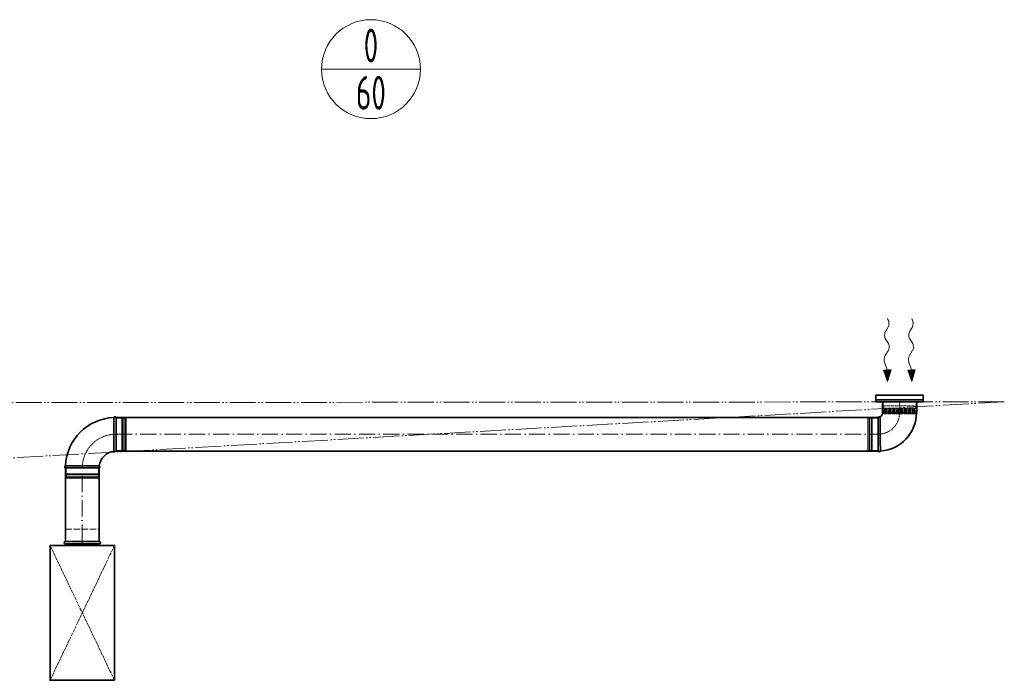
# Model space of a CAD drawing. Header units: millimetres. Extents: x -118717 to 8962, y 22910 to 145283.
# Tile 41 of 193: x -80848 to -77197, y 78254 to 80703. Entities that reach past the tile are written whole.
import ezdxf
from ezdxf.enums import TextEntityAlignment as Align

# ---------------------------------------------------------------- set-up
doc = ezdxf.new("R2010")
doc.units = ezdxf.units.MM
for name, pattern in [('ACAD_ISO02W100', [15, 12, -3]), ('ACAD_ISO05W100', [33, 24, -3, 0, -3, 0, -3]), ('ACAD_ISO10W100', [18, 12, -3, 0, -3])]:
    doc.linetypes.add(name, pattern=pattern)
for name, color, linetype, lineweight in [('VZT_05 ETA (ODVOD) - OBRYS', 6, 'Continuous', 35), ('VZT_06 ETA (ODVOD) - OSA', 6, 'ACAD_ISO10W100', 5), ('VZT_30 DISTRIBUČNÍ PRVKY - OBRYS', 1, 'Continuous', 35), ('VZT_33 DISTRIBUČNÍ PRVKY - SKRYTÉ', 8, 'ACAD_ISO02W100', 5), ('VZT_35 TLUMIČE HLUKU - OBRYS', 1, 'Continuous', 35), ('VZT_36 TLUMIČE HLUKU - OSA', 1, 'ACAD_ISO10W100', 5), ('VZT_37 TLUMIČE HLUKU - DETAIL', 8, 'ACAD_ISO02W100', 5), ('VZT_52 POPIS - DISTRIBUCE', 7, 'Continuous', 5), ('VZT_POŽADAVKY NA STAVBU - PODHLEDY', 4, 'ACAD_ISO05W100', 5)]:
    doc.layers.add(name, color=color, linetype=linetype, lineweight=lineweight)
doc.layers.add('VZT_07 ETA (ODVOD) - NETISK', color=8, linetype='ACAD_ISO02W100', lineweight=5, plot=False)
doc.layers.add('VZT_39 TLUMIČE HLUKU - NETISK', color=8, linetype='ACAD_ISO02W100', lineweight=5, plot=False)
doc.styles.add('JS', font='isocp.shx', dxfattribs={"width": 0.6, "height": 125})

msp = doc.modelspace()

# ---------------------------------------------------------------- linework, layer by layer
at = {"lineweight": 13}
for p, q in [((-77628.1, 79591.8), (-77630, 79594.8)), ((-77538.1, 79591.8), (-77540, 79594.8))]:
    msp.add_line(p, q, dxfattribs=at)
at = {"color": 0, "lineweight": 13}
for p, q in [((-77636.4, 79548.6), (-77628.2, 79561.6)), ((-77546.4, 79548.6), (-77538.2, 79561.6)), ((-77628, 79505.7), (-77636, 79517.7)), ((-77538, 79505.7), (-77546, 79517.7)), ((-77638, 79458.3), (-77627.6, 79474.8)), ((-77548, 79458.3), (-77537.6, 79474.8)), ((-77630.6, 79404.2), (-77640.3, 79432.8)), ((-77540.6, 79404.2), (-77550.3, 79432.8)), ((-77644.5, 79404), (-77630.6, 79404.2)), ((-77644.5, 79404), (-77630, 79361.2)), ((-77616.6, 79404.4), (-77630.6, 79404.2)), ((-77630, 79361.2), (-77616.6, 79404.4)), ((-77554.5, 79404), (-77540.6, 79404.2)), ((-77554.5, 79404), (-77540, 79361.2)), ((-77526.6, 79404.4), (-77540.6, 79404.2)), ((-77540, 79361.2), (-77526.6, 79404.4))]:
    msp.add_line(p, q, dxfattribs=at)
at = {"color": 8, "lineweight": 5}
msp.add_lwpolyline([(-77646, 79286.2), (-77524, 79286.2)], dxfattribs=at)
at = {"color": 0, "lineweight": 13}
for centre, start_param, end_param in [((-77637.8, 79577), 0.766537, 2.320574), ((-77547.8, 79577), 0.766537, 2.320574), ((-77626.9, 79533.3), 3.908129, 5.516649), ((-77536.9, 79533.3), 3.908129, 5.516649), ((-77637.1, 79490.1), 0.766537, 2.375056), ((-77547.1, 79490.1), 0.766537, 2.375056), ((-77628.5, 79442.9), 3.908129, 5.191299), ((-77538.5, 79442.9), 3.908129, 5.191299)]:
    msp.add_ellipse(centre, major_axis=(0.3, -21.5), ratio=0.625, start_param=start_param, end_param=end_param, dxfattribs=at)
for points in [[(-77644.5, 79404), (-77616.6, 79404.4), (-77630, 79361.2)], [(-77554.5, 79404), (-77526.6, 79404.4), (-77540, 79361.2)]]:
    msp.add_solid(points, dxfattribs=at)
at = {"layer": 'VZT_05 ETA (ODVOD) - OBRYS'}
for p, q in [((-77521.5, 79286.2), (-77648.5, 79286.2)), ((-77648.5, 79246.2), (-77648.5, 79286.2)), ((-77521.5, 79246.2), (-77521.5, 79286.2)), ((-80490.4, 79103.7), (-80490.4, 79228.7)), ((-77664, 79228.7), (-77664, 79103.7)), ((-77522.5, 79245.2), (-77647.5, 79245.2)), ((-80677.9, 79041.2), (-80552.9, 79041.2))]:
    msp.add_line(p, q, dxfattribs=at)
for points in [[(-77664, 79228.7), (-80490.4, 79228.7)], [(-77664, 79103.7), (-80490.4, 79103.7)], [(-80677.9, 79041.2), (-80677.9, 78771.5)], [(-80552.9, 79041.2), (-80552.9, 78771.5)]]:
    msp.add_lwpolyline(points, dxfattribs=at)
for centre, radius, start, end in [((-80490.4, 79041.2), 187.5, 92.3607, 177.6393), ((-80494.3, 79227), 4.17, 23.4678, 158.8928), ((-77660.2, 79227), 4.17, 47.2771, 156.5322), ((-77664, 79245.2), 16.5, 293.8093, 0), ((-77664, 79245.2), 141.5, 273.1369, 0), ((-77647.5, 79246.2), 1, 180, 270), ((-77522.5, 79246.2), 1, 270, 0), ((-80490.4, 79041.2), 62.5, 96.8302, 173.1698), ((-80494.3, 79105.4), 4.17, 210.2981, 336.5322), ((-77660.2, 79105.4), 4.17, 203.4678, 339.6691), ((-80676.3, 79045), 4.17, 111.1072, 246.5322), ((-80554.6, 79045), 4.17, 293.4678, 59.7019)]:
    msp.add_arc(centre, radius, start, end, dxfattribs=at)
for points, knots in [([(-80497.9, 79103.2), (-80497.9, 79103.2), (-80497.9, 79104.8), (-80497.9, 79110.9), (-80497.9, 79115.4), (-80498, 79126.8), (-80498, 79133.6), (-80498.1, 79148.6), (-80498.1, 79156.7), (-80498.1, 79173.1), (-80498.1, 79181.2), (-80498.1, 79196.4), (-80498.1, 79203.3), (-80498.1, 79215.1), (-80498.1, 79219.8), (-80498.1, 79226.4), (-80498.1, 79228.3), (-80498.1, 79228.5), (-80498.1, 79228.5), (-80498.1, 79228.5)], [0, 0, 0, 0, 24.235852, 24.235852, 48.531845, 48.531845, 73.024415, 73.024415, 97.570898, 97.570898, 122.078339, 122.078339, 146.53579, 146.53579, 170.957495, 170.957495, 195.359468, 195.359468, 197.168246, 197.168246, 197.168246, 197.168246]), ([(-77657.3, 79230.1), (-77657.3, 79230.1), (-77657.3, 79229.7), (-77657.1, 79227.6), (-77657, 79225.4), (-77656.8, 79219.2), (-77656.7, 79215.2), (-77656.5, 79204.4), (-77656.5, 79197.2), (-77656.4, 79181.5), (-77656.3, 79173.2), (-77656.3, 79156.6), (-77656.3, 79148.5), (-77656.3, 79133.5), (-77656.3, 79126.8), (-77656.2, 79115.5), (-77656.2, 79111.1), (-77656.2, 79105.4), (-77656.2, 79103.9), (-77656.2, 79103.9)], [197.702813, 197.702813, 197.702813, 197.702813, 209.733369, 209.733369, 228.63381, 228.63381, 247.962689, 247.962689, 273.396832, 273.396832, 298.447199, 298.447199, 323.101867, 323.101867, 347.591906, 347.591906, 372.010558, 372.010558, 395.3015, 395.3015, 395.3015, 395.3015]), ([(-80552.5, 79048.6), (-80552.5, 79048.6), (-80552.5, 79048.6), (-80552.8, 79048.6), (-80553.2, 79048.6), (-80554.2, 79048.6), (-80555, 79048.6), (-80558.2, 79048.7), (-80561.3, 79048.7), (-80570.2, 79048.7), (-80576.4, 79048.8), (-80590.5, 79048.8), (-80598.3, 79048.8), (-80614.6, 79048.8), (-80622.8, 79048.9), (-80638.6, 79048.9), (-80646.1, 79048.9), (-80659.3, 79048.9), (-80664.9, 79048.9), (-80671.9, 79048.9), (-80674, 79048.9), (-80677, 79048.9), (-80677.8, 79048.9), (-80677.8, 79048.9)], [197.067977, 197.067977, 197.067977, 197.067977, 201.792196, 201.792196, 209.190204, 209.190204, 218.040239, 218.040239, 237.760854, 237.760854, 262.206108, 262.206108, 286.831239, 286.831239, 311.323072, 311.323072, 335.946087, 335.946087, 360.704397, 360.704397, 377.088273, 377.088273, 394.105327, 394.105327, 394.105327, 394.105327])]:
    msp.add_open_spline(points, degree=3, knots=knots, dxfattribs=at)
at = {"layer": 'VZT_06 ETA (ODVOD) - OSA', "ltscale": 0.3}
for points in [[(-77585, 79286.2), (-77585, 79245.2, -0.414214), (-77664, 79166.2), (-77664, 79166.2)], [(-80490.4, 79166.2), (-80490.4, 79166.2, 0.414214), (-80615.4, 79041.2), (-80615.4, 79041.2)]]:
    msp.add_lwpolyline(points, format="xyb", dxfattribs=at)
at = {"layer": 'VZT_06 ETA (ODVOD) - OSA', "ltscale": 5}
for points in [[(-80490.4, 79166.2), (-77664, 79166.2)], [(-80615.4, 78771.5), (-80615.4, 79041.2)]]:
    msp.add_lwpolyline(points, dxfattribs=at)
at = {"layer": 'VZT_07 ETA (ODVOD) - NETISK', "ltscale": 0.4}
for p, q in [((-80464.9, 79105.2), (-80464.9, 79227.2)), ((-80464.9, 79227.2), (-80464.4, 79227.2)), ((-80464.4, 79105.2), (-80464.4, 79227.2)), ((-80457.4, 79105.2), (-80457.4, 79227.2)), ((-80457.4, 79227.2), (-80456.9, 79227.2)), ((-80456.9, 79105.2), (-80456.9, 79227.2)), ((-77697.5, 79227.2), (-77697.5, 79105.2)), ((-77697, 79227.2), (-77697.5, 79227.2)), ((-77697, 79227.2), (-77697, 79105.2)), ((-77690, 79227.2), (-77690, 79105.2)), ((-77689.5, 79227.2), (-77690, 79227.2)), ((-77689.5, 79227.2), (-77689.5, 79105.2)), ((-80490.4, 79226.2), (-80468.4, 79226.2)), ((-80468.4, 79106.2), (-80468.4, 79226.2)), ((-80468.4, 79225.2), (-80464.9, 79225.2)), ((-80464.4, 79225.2), (-80457.4, 79225.2)), ((-80456.9, 79225.2), (-80456.4, 79225.2)), ((-80456.4, 79106.2), (-80456.4, 79226.2)), ((-80456.4, 79226.2), (-80452.4, 79226.2)), ((-80452.4, 79106.2), (-80452.4, 79226.2)), ((-77702, 79226.2), (-77702, 79106.2)), ((-77698, 79226.2), (-77702, 79226.2)), ((-77698, 79226.2), (-77698, 79106.2)), ((-77697.5, 79225.2), (-77698, 79225.2)), ((-77690, 79225.2), (-77697, 79225.2)), ((-77686, 79225.2), (-77689.5, 79225.2)), ((-77686, 79226.2), (-77686, 79106.2)), ((-77664, 79226.2), (-77686, 79226.2)), ((-80490.4, 79106.2), (-80468.4, 79106.2)), ((-80468.4, 79107.2), (-80464.9, 79107.2)), ((-80464.9, 79105.2), (-80464.4, 79105.2)), ((-80464.4, 79107.2), (-80457.4, 79107.2)), ((-80457.4, 79105.2), (-80456.9, 79105.2)), ((-80456.9, 79107.2), (-80456.4, 79107.2)), ((-80456.4, 79106.2), (-80452.4, 79106.2)), ((-77698, 79106.2), (-77702, 79106.2)), ((-77697.5, 79107.2), (-77698, 79107.2)), ((-77697, 79105.2), (-77697.5, 79105.2)), ((-77690, 79107.2), (-77697, 79107.2)), ((-77689.5, 79105.2), (-77690, 79105.2)), ((-77686, 79107.2), (-77689.5, 79107.2)), ((-77664, 79106.2), (-77686, 79106.2)), ((-80676.4, 79015.7), (-80554.4, 79015.7)), ((-80676.4, 79015.7), (-80676.4, 79015.2)), ((-80676.4, 79015.2), (-80554.4, 79015.2)), ((-80676.4, 79008.2), (-80554.4, 79008.2)), ((-80676.4, 79008.2), (-80676.4, 79007.7)), ((-80675.4, 79041.2), (-80675.4, 79019.2)), ((-80675.4, 79019.2), (-80555.4, 79019.2)), ((-80674.4, 79019.2), (-80674.4, 79015.7)), ((-80674.4, 79015.2), (-80674.4, 79008.2)), ((-80556.4, 79019.2), (-80556.4, 79015.7)), ((-80556.4, 79015.2), (-80556.4, 79008.2)), ((-80555.4, 79041.2), (-80555.4, 79019.2)), ((-80554.4, 79015.7), (-80554.4, 79015.2)), ((-80554.4, 79008.2), (-80554.4, 79007.7)), ((-80676.4, 79007.7), (-80554.4, 79007.7)), ((-80675.4, 79007.2), (-80555.4, 79007.2)), ((-80675.4, 79007.2), (-80675.4, 79003.2)), ((-80675.4, 79003.2), (-80555.4, 79003.2)), ((-80674.4, 79007.7), (-80674.4, 79007.2)), ((-80556.4, 79007.7), (-80556.4, 79007.2)), ((-80555.4, 79007.2), (-80555.4, 79003.2))]:
    msp.add_line(p, q, dxfattribs=at)
at = {"layer": 'VZT_30 DISTRIBUČNÍ PRVKY - OBRYS'}
msp.add_lwpolyline([(-77672.5, 79311.2), (-77497.5, 79311.2), (-77497.5, 79286.2), (-77672.5, 79286.2)], close=True, dxfattribs=at)
msp.add_lwpolyline([(-77497.5, 79294.1), (-77672.5, 79294.1)], dxfattribs=at)
at = {"layer": 'VZT_33 DISTRIBUČNÍ PRVKY - SKRYTÉ'}
for points in [[(-77646, 79286.2), (-77646, 79271.2), (-77524, 79271.2), (-77524, 79286.2)], [(-77645, 79263.3), (-77585, 79263.3)], [(-77643, 79260.7), (-77585, 79260.7)], [(-77641.2, 79245.1), (-77642.6, 79241.2), (-77585, 79241.2)], [(-77642.2, 79245.3), (-77585, 79245.3)], [(-77641.4, 79257), (-77585, 79257)], [(-77525, 79263.3), (-77585, 79263.3)], [(-77526.9, 79260.7), (-77585, 79260.7)], [(-77528.6, 79257), (-77585, 79257)], [(-77527.8, 79245.3), (-77585, 79245.3)], [(-77528.8, 79245.1), (-77527.3, 79241.2), (-77585, 79241.2)]]:
    msp.add_lwpolyline(points, dxfattribs=at)
for points in [[(-77645, 79271.2), (-77645, 79263.3, 0.291473), (-77643.5, 79260.9, 0.291473)], [(-77525, 79271.2), (-77525, 79263.3, -0.291473), (-77526.5, 79260.9, -0.291473)], [(-77649.6, 79251.3), (-77643.7, 79252.7, -0.058981), (-77643, 79252.8), (-77585, 79252.8)], [(-77649.6, 79251.3), (-77643.9, 79249.9, 0.060863), (-77643.2, 79249.8), (-77585, 79249.8)], [(-77520.4, 79251.3), (-77526.3, 79252.7, 0.058981), (-77526.9, 79252.8), (-77585, 79252.8)], [(-77520.4, 79251.3), (-77526.1, 79249.9, -0.060863), (-77526.7, 79249.8), (-77585, 79249.8)]]:
    msp.add_lwpolyline(points, format="xyb", dxfattribs=at)
for centre, radius, start, end in [((-77633.1, 79250.6), 10.5, 142.1622, 210.2824), ((-77645.2, 79257.5), 3.88, 353.3265, 62.5007), ((-77524.7, 79257.5), 3.88, 117.4993, 186.6735), ((-77536.8, 79250.6), 10.5, 329.7176, 37.8378)]:
    msp.add_arc(centre, radius, start, end, dxfattribs=at)
at = {"layer": 'VZT_35 TLUMIČE HLUKU - OBRYS'}
msp.add_line((-80677.9, 78769), (-80552.9, 78769), dxfattribs=at)
msp.add_lwpolyline([(-80495.9, 78254), (-80495.9, 78754), (-80734.9, 78754), (-80734.9, 78254)], close=True, dxfattribs=at)
for points in [[(-80677.9, 78760), (-80552.9, 78760)], [(-80677.9, 78760), (-80677.9, 78754)], [(-80552.9, 78760), (-80552.9, 78754)]]:
    msp.add_lwpolyline(points, dxfattribs=at)
for centre, start, end in [((-80677.9, 78764.5), 90, 270), ((-80552.9, 78764.5), 270, 90)]:
    msp.add_arc(centre, 4.5, start, end, dxfattribs=at)
at = {"layer": 'VZT_36 TLUMIČE HLUKU - OSA', "ltscale": 5}
msp.add_lwpolyline([(-80615.4, 78769), (-80615.4, 78754)], dxfattribs=at)
at = {"layer": 'VZT_37 TLUMIČE HLUKU - DETAIL', "lineweight": 5}
for points in [[(-80495.9, 78254), (-80734.9, 78754)], [(-80495.9, 78754), (-80734.9, 78254)]]:
    msp.add_lwpolyline(points, dxfattribs=at)
at = {"layer": 'VZT_39 TLUMIČE HLUKU - NETISK', "ltscale": 2}
msp.add_lwpolyline([(-80677.9, 78769), (-80677.9, 78814), (-80552.9, 78814), (-80552.9, 78769)], dxfattribs=at)
at = {"layer": 'VZT_52 POPIS - DISTRIBUCE'}
msp.add_line((-79728.5, 80519.3), (-79361.7, 80519.3), dxfattribs=at)
msp.add_circle((-79545.1, 80519.3), 183.4, dxfattribs=at)
at = {"layer": 'VZT_POŽADAVKY NA STAVBU - PODHLEDY', "ltscale": 4}
for q in [(-81458.8, 79282.9), (-81458.7, 79045.7)]:
    msp.add_line((-77196.6, 79286.2), q, dxfattribs=at)

# ---------------------------------------------------------------- texts
at = {"layer": 'VZT_52 POPIS - DISTRIBUCE', "ltscale": 50, "style": 'JS', "width": 0.7}
for s, p in [('0', (-79545.1, 80606.8)), ('60', (-79545.1, 80431.8))]:
    msp.add_text(s, height=125, dxfattribs=at).set_placement(p, align=Align.MIDDLE_CENTER)

doc.saveas('drawing.dxf')
